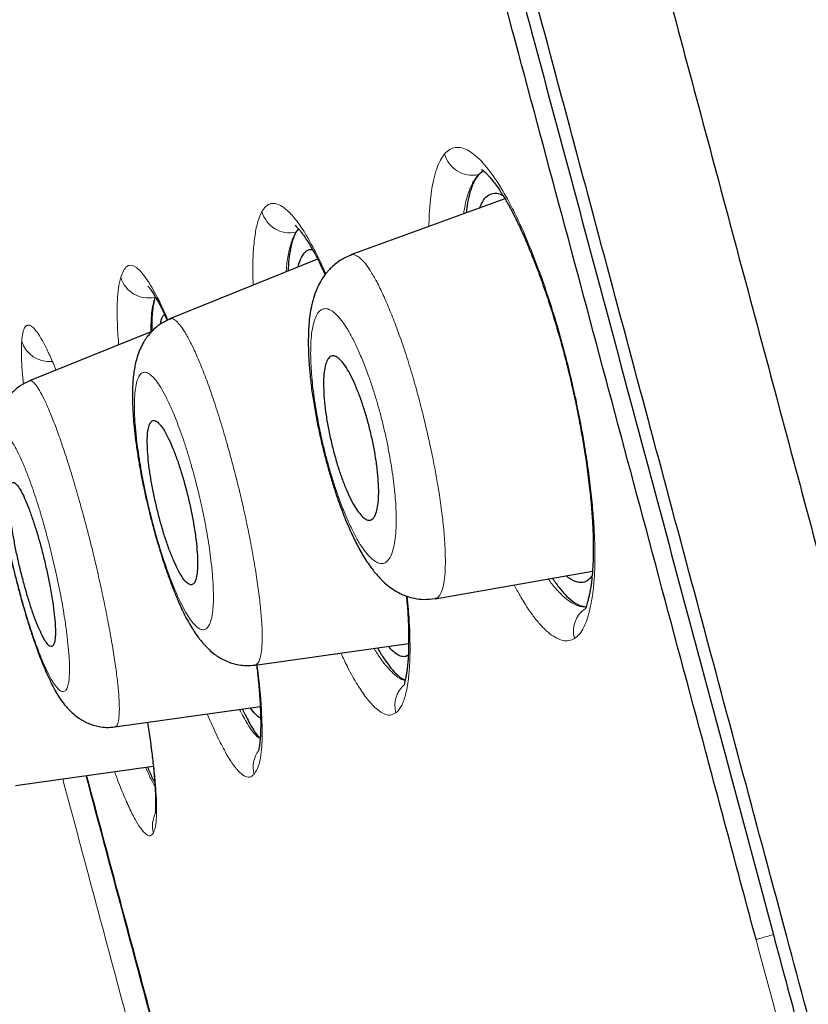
# Model space of a CAD drawing. Header units: millimetres. Extents: x 8 to 846, y 12 to 2113.
# Tile 244 of 256: x 95 to 104, y 1824 to 1834. Entities that reach past the tile are written whole.
import ezdxf

# ---------------------------------------------------------------- set-up
doc = ezdxf.new("R2010")
doc.units = ezdxf.units.MM

msp = doc.modelspace()

# ---------------------------------------------------------------- linework, layer by layer
at = {"color": 7, "linetype": 'Continuous', "lineweight": 30}
for p, q in [((100.339, 1832.555), (100.285, 1832.514)), ((100.569, 1832.256), (98.923, 1831.657)), ((98.363, 1831.936), (98.335, 1831.9)), ((98.567, 1831.611), (96.988, 1830.973)), ((96.795, 1830.84), (95.488, 1830.312)), ((95.766, 1830.427), (95.766, 1830.424)), ((99.823, 1827.985), (101.504, 1828.281)), ((97.898, 1827.277), (99.539, 1827.508)), ((96.4, 1826.617), (97.953, 1826.835)), ((95.339, 1825.992), (96.81, 1826.199))]:
    msp.add_line(p, q, dxfattribs=at)
at = {"color": 8, "linetype": 'Continuous', "lineweight": 0}
msp.add_line((95.764, 1830.433), (95.763, 1830.423), dxfattribs=at)
for centre, radius, start, end in [((100.221, 1832.816), 0.308, 194.9745, 281.8742), ((98.269, 1832.201), 0.308, 195.4063, 282.3721), ((96.758, 1831.504), 0.307, 195.9157, 282.9912), ((95.695, 1830.822), 0.303, 196.6266, 275.5784), ((101.591, 1827.64), 0.291, 123.7934, 195.8228), ((99.686, 1826.845), 0.294, 129.1083, 195.436), ((98.172, 1826.186), 0.295, 142.4403, 195.2188), ((97.095, 1825.56), 0.294, 151.3061, 195.1274)]:
    msp.add_arc(centre, radius, start, end, dxfattribs=at)
at = {"color": 7, "linetype": 'Continuous', "lineweight": 30}
for points, knots in [([(89.498, 1882.285), (89.5, 1882.275), (89.506, 1882.254), (89.551, 1882.085), (89.623, 1881.818), (89.724, 1881.442), (89.852, 1880.962), (90.009, 1880.377), (90.204, 1879.65), (90.442, 1878.762), (90.729, 1877.692), (91.052, 1876.485), (91.41, 1875.146), (91.803, 1873.68), (92.209, 1872.166), (92.621, 1870.628), (93.035, 1869.085), (93.47, 1867.459), (93.927, 1865.754), (94.405, 1863.97), (94.903, 1862.114), (95.419, 1860.187), (95.953, 1858.195), (96.503, 1856.14), (97.069, 1854.028), (97.65, 1851.861), (98.244, 1849.644), (98.851, 1847.379), (99.503, 1844.944), (100.202, 1842.335), (100.948, 1839.551), (101.704, 1836.73), (102.468, 1833.878), (103.238, 1831.004), (103.976, 1828.251), (104.679, 1825.629), (105.345, 1823.143), (106.01, 1820.66), (106.673, 1818.185), (107.333, 1815.723), (107.988, 1813.277), (108.638, 1810.852), (109.281, 1808.454), (109.915, 1806.086), (110.54, 1803.752), (111.155, 1801.459), (111.758, 1799.21), (112.348, 1797.008), (112.955, 1794.739), (113.578, 1792.418), (114.209, 1790.062), (114.817, 1787.794), (115.399, 1785.621), (115.956, 1783.541), (116.303, 1782.245), (116.477, 1781.597)], [0, 0, 0, 0, 0.017859, 0.035717, 0.053574, 0.07143, 0.089287, 0.107143, 0.125, 0.145832, 0.166666, 0.1875, 0.208333, 0.229166, 0.249999, 0.267856, 0.285713, 0.303571, 0.321429, 0.339287, 0.357144, 0.375001, 0.392858, 0.410715, 0.428572, 0.446429, 0.464286, 0.482143, 0.500002, 0.520835, 0.541668, 0.562501, 0.583334, 0.604167, 0.624999, 0.642856, 0.660713, 0.678571, 0.696428, 0.714286, 0.732144, 0.750003, 0.76786, 0.785718, 0.803575, 0.821433, 0.839289, 0.857146, 0.875003, 0.895835, 0.916668, 0.9375, 0.958333, 0.979167, 1, 1, 1, 1]), ([(118.452, 1768.871), (118.451, 1768.876), (118.448, 1768.887), (118.425, 1768.973), (118.388, 1769.11), (118.336, 1769.304), (118.27, 1769.552), (118.188, 1769.856), (118.095, 1770.202), (117.993, 1770.586), (117.881, 1771.003), (117.758, 1771.463), (117.623, 1771.967), (117.476, 1772.514), (117.313, 1773.124), (117.132, 1773.8), (116.933, 1774.546), (116.72, 1775.34), (116.495, 1776.181), (116.257, 1777.071), (116.005, 1778.008), (115.749, 1778.965), (115.489, 1779.937), (115.226, 1780.915), (114.955, 1781.929), (114.674, 1782.978), (114.383, 1784.061), (114.075, 1785.211), (113.749, 1786.429), (113.403, 1787.717), (113.048, 1789.041), (112.683, 1790.401), (112.309, 1791.797), (111.925, 1793.23), (111.542, 1794.657), (111.164, 1796.072), (110.791, 1797.464), (110.413, 1798.876), (110.03, 1800.307), (109.642, 1801.756), (109.237, 1803.267), (108.816, 1804.839), (108.378, 1806.474), (107.935, 1808.126), (107.487, 1809.796), (107.034, 1811.484), (106.576, 1813.192), (106.127, 1814.867), (105.689, 1816.504), (105.263, 1818.095), (104.837, 1819.688), (104.409, 1821.283), (103.981, 1822.881), (103.541, 1824.526), (103.087, 1826.217), (102.622, 1827.953), (102.157, 1829.687), (101.692, 1831.419), (101.228, 1833.15), (100.765, 1834.877), (100.318, 1836.547), (99.887, 1838.155), (99.474, 1839.7), (99.064, 1841.229), (98.659, 1842.742), (98.258, 1844.24), (97.867, 1845.699), (97.487, 1847.12), (97.116, 1848.502), (96.75, 1849.867), (96.389, 1851.215), (96.032, 1852.546), (95.679, 1853.859), (95.333, 1855.15), (94.989, 1856.436), (94.648, 1857.711), (94.309, 1858.975), (93.979, 1860.21), (93.656, 1861.414), (93.342, 1862.589), (93.04, 1863.715), (92.751, 1864.793), (92.475, 1865.825), (92.206, 1866.827), (91.945, 1867.798), (91.693, 1868.74), (91.448, 1869.65), (91.213, 1870.527), (90.985, 1871.379), (90.764, 1872.204), (90.551, 1873.001), (90.349, 1873.757), (90.158, 1874.472), (89.977, 1875.145), (89.811, 1875.767), (89.657, 1876.339), (89.517, 1876.862), (89.387, 1877.347), (89.267, 1877.792), (89.158, 1878.197), (89.06, 1878.564), (88.972, 1878.889), (88.895, 1879.179), (88.828, 1879.428), (88.773, 1879.635), (88.73, 1879.797), (88.7, 1879.912), (88.681, 1879.983), (88.679, 1879.992), (88.677, 1879.997)], [0, 0, 0, 0, 0.010081, 0.020137, 0.030179, 0.040216, 0.050257, 0.060311, 0.070335, 0.079491, 0.088633, 0.097767, 0.1069, 0.116039, 0.125192, 0.135253, 0.145282, 0.155288, 0.16528, 0.175267, 0.185259, 0.195301, 0.204496, 0.213673, 0.222839, 0.232002, 0.241168, 0.250345, 0.260322, 0.270285, 0.280246, 0.290212, 0.300194, 0.310203, 0.320293, 0.329526, 0.338727, 0.347904, 0.357065, 0.366218, 0.375372, 0.385323, 0.395264, 0.405207, 0.415162, 0.425139, 0.435149, 0.445226, 0.454443, 0.463632, 0.472801, 0.481959, 0.491116, 0.500279, 0.510233, 0.520184, 0.530144, 0.540125, 0.550137, 0.560192, 0.570258, 0.579448, 0.588609, 0.59775, 0.60688, 0.616007, 0.625139, 0.633867, 0.642594, 0.651329, 0.660077, 0.668845, 0.677642, 0.686473, 0.695244, 0.704395, 0.713529, 0.722653, 0.731774, 0.740899, 0.750037, 0.758756, 0.767483, 0.776222, 0.78498, 0.793764, 0.802579, 0.811433, 0.820208, 0.829363, 0.838502, 0.847632, 0.856762, 0.865897, 0.875044, 0.883755, 0.89247, 0.901196, 0.909939, 0.918704, 0.927499, 0.936329, 0.945126, 0.954305, 0.963462, 0.972602, 0.981734, 0.990864, 1, 1, 1, 1]), ([(88.677, 1879.488), (88.678, 1879.482), (88.682, 1879.469), (88.712, 1879.355), (88.761, 1879.171), (88.83, 1878.912), (88.919, 1878.579), (89.026, 1878.182), (89.148, 1877.727), (89.285, 1877.219), (89.437, 1876.649), (89.607, 1876.018), (89.797, 1875.309), (90.008, 1874.519), (90.243, 1873.644), (90.495, 1872.703), (90.764, 1871.696), (91.051, 1870.624), (91.349, 1869.512), (91.656, 1868.366), (91.971, 1867.194), (92.298, 1865.974), (92.638, 1864.707), (92.998, 1863.362), (93.379, 1861.939), (93.782, 1860.436), (94.197, 1858.885), (94.625, 1857.287), (95.066, 1855.641), (95.51, 1853.983), (95.956, 1852.319), (96.401, 1850.659), (96.854, 1848.97), (97.314, 1847.253), (97.791, 1845.475), (98.283, 1843.637), (98.791, 1841.74), (99.306, 1839.82), (99.826, 1837.877), (100.353, 1835.907), (100.877, 1833.953), (101.395, 1832.022), (101.904, 1830.122), (102.414, 1828.218), (102.926, 1826.309), (103.267, 1825.035), (103.438, 1824.397)], [0, 0, 0, 0, 0.022901, 0.04625, 0.069599, 0.092979, 0.116418, 0.139867, 0.161871, 0.183802, 0.205683, 0.227538, 0.249392, 0.272822, 0.2962, 0.319554, 0.342915, 0.366312, 0.38978, 0.411838, 0.433813, 0.45573, 0.477615, 0.499493, 0.522858, 0.546174, 0.569471, 0.592782, 0.616137, 0.639617, 0.661718, 0.683749, 0.705737, 0.72771, 0.749695, 0.772955, 0.796178, 0.819397, 0.842648, 0.865964, 0.889477, 0.911642, 0.933747, 0.955821, 0.977895, 1, 1, 1, 1]), ([(103.252, 1824.347), (103.073, 1825.015), (102.716, 1826.349), (102.18, 1828.347), (101.646, 1830.34), (101.112, 1832.329), (100.581, 1834.309), (100.065, 1836.235), (99.565, 1838.102), (99.082, 1839.91), (98.603, 1841.696), (98.13, 1843.463), (97.654, 1845.239), (97.176, 1847.023), (96.697, 1848.809), (96.226, 1850.566), (95.762, 1852.293), (95.308, 1853.989), (94.872, 1855.615), (94.456, 1857.167), (94.061, 1858.646), (93.676, 1860.082), (93.303, 1861.475), (92.935, 1862.851), (92.572, 1864.205), (92.216, 1865.533), (91.874, 1866.807), (91.547, 1868.028), (91.235, 1869.191), (90.946, 1870.271), (90.679, 1871.269), (90.432, 1872.189), (90.201, 1873.052), (89.986, 1873.857), (89.781, 1874.62), (89.59, 1875.335), (89.413, 1875.994), (89.254, 1876.585), (89.114, 1877.107), (88.993, 1877.559), (88.893, 1877.932), (88.813, 1878.23), (88.753, 1878.457), (88.709, 1878.621), (88.685, 1878.712), (88.674, 1878.751), (88.677, 1878.739), (88.678, 1878.739)], [0, 0, 0, 0, 0.023436, 0.046844, 0.070261, 0.093723, 0.117266, 0.140749, 0.162753, 0.184703, 0.206627, 0.228555, 0.250516, 0.27369, 0.296879, 0.320115, 0.343433, 0.366863, 0.39032, 0.412337, 0.4343, 0.456233, 0.478164, 0.500117, 0.523396, 0.546687, 0.570018, 0.593421, 0.616926, 0.640316, 0.662228, 0.684115, 0.706003, 0.727914, 0.749874, 0.773158, 0.796448, 0.819771, 0.843159, 0.86664, 0.890092, 0.912091, 0.934043, 0.955975, 0.97791, 0.999873, 1, 1, 1, 1]), ([(91.052, 1838.454), (91.052, 1838.454), (91.052, 1838.455), (91.053, 1838.452), (91.054, 1838.446), (91.056, 1838.438), (91.058, 1838.43), (91.063, 1838.415), (91.069, 1838.39), (91.079, 1838.354), (91.09, 1838.314), (91.101, 1838.272), (91.113, 1838.226), (91.133, 1838.153), (91.162, 1838.043), (91.205, 1837.884), (91.253, 1837.702), (91.308, 1837.496), (91.372, 1837.258), (91.445, 1836.985), (91.529, 1836.674), (91.619, 1836.336), (91.717, 1835.972), (91.821, 1835.582), (91.932, 1835.169), (92.048, 1834.735), (92.17, 1834.278), (92.299, 1833.797), (92.434, 1833.291), (92.576, 1832.761), (92.724, 1832.21), (92.876, 1831.641), (93.032, 1831.057), (93.192, 1830.46), (93.355, 1829.852), (93.522, 1829.231), (93.693, 1828.593), (93.869, 1827.94), (94.048, 1827.271), (94.23, 1826.591), (94.414, 1825.904), (94.599, 1825.213), (94.784, 1824.521), (94.969, 1823.83), (95.155, 1823.136), (95.343, 1822.437), (95.532, 1821.733), (95.722, 1821.025), (95.912, 1820.317), (96.101, 1819.614), (96.287, 1818.921), (96.469, 1818.239), (96.648, 1817.57), (96.825, 1816.908), (97, 1816.252), (97.174, 1815.601), (97.345, 1814.96), (97.513, 1814.333), (97.677, 1813.722), (97.836, 1813.131), (97.989, 1812.56), (98.136, 1812.011), (98.279, 1811.479), (98.417, 1810.963), (98.551, 1810.465), (98.679, 1809.988), (98.8, 1809.535), (98.915, 1809.107), (99.023, 1808.706), (99.123, 1808.333), (99.216, 1807.986), (99.301, 1807.665), (99.378, 1807.379), (99.445, 1807.127), (99.504, 1806.908), (99.556, 1806.712), (99.602, 1806.54), (99.637, 1806.41), (99.664, 1806.311), (99.684, 1806.236), (99.702, 1806.169), (99.717, 1806.113), (99.729, 1806.069), (99.733, 1806.049), (99.734, 1806.053), (99.734, 1806.054)], [0, 0, 0, 0, 0.00003, 0.002983, 0.006207, 0.009359, 0.012434, 0.015434, 0.023297, 0.030598, 0.036648, 0.042294, 0.04782, 0.053292, 0.066351, 0.079137, 0.091892, 0.104652, 0.117408, 0.131658, 0.145874, 0.160073, 0.174279, 0.188516, 0.202545, 0.21659, 0.230621, 0.244598, 0.258812, 0.273049, 0.287299, 0.301556, 0.315816, 0.32982, 0.343819, 0.357809, 0.371782, 0.386003, 0.400245, 0.414499, 0.428758, 0.443018, 0.457023, 0.471021, 0.485005, 0.498969, 0.513185, 0.527457, 0.541756, 0.55605, 0.570302, 0.584262, 0.598214, 0.612174, 0.626166, 0.640453, 0.654718, 0.668962, 0.683196, 0.697427, 0.711402, 0.725383, 0.739382, 0.753409, 0.76773, 0.782005, 0.796228, 0.810425, 0.824619, 0.838585, 0.852602, 0.866645, 0.880687, 0.893427, 0.906135, 0.918825, 0.931504, 0.944185, 0.952167, 0.960536, 0.969369, 0.978662, 0.988374, 0.998116, 1, 1, 1, 1]), ([(100.318, 1832.57), (100.318, 1832.57), (100.317, 1832.57), (100.321, 1832.568), (100.325, 1832.565), (100.331, 1832.561), (100.341, 1832.553), (100.358, 1832.54), (100.383, 1832.515), (100.412, 1832.483), (100.445, 1832.442), (100.483, 1832.392), (100.52, 1832.336), (100.554, 1832.283), (100.581, 1832.236), (100.605, 1832.194), (100.636, 1832.137), (100.68, 1832.052), (100.742, 1831.924), (100.812, 1831.765), (100.888, 1831.578), (100.967, 1831.366), (101.047, 1831.13), (101.127, 1830.873), (101.196, 1830.626), (101.253, 1830.4), (101.3, 1830.197), (101.343, 1829.994), (101.38, 1829.796), (101.413, 1829.609), (101.443, 1829.407), (101.471, 1829.197), (101.492, 1828.986), (101.505, 1828.804), (101.512, 1828.646), (101.514, 1828.507), (101.511, 1828.382), (101.504, 1828.266), (101.496, 1828.179), (101.487, 1828.115), (101.479, 1828.068), (101.469, 1828.02), (101.459, 1827.977), (101.448, 1827.937), (101.438, 1827.906), (101.432, 1827.885), (101.431, 1827.883), (101.43, 1827.882)], [0, 0, 0, 0, 0.000308, 0.008763, 0.016618, 0.024438, 0.032223, 0.047468, 0.065091, 0.08092, 0.0989, 0.118922, 0.137498, 0.15301, 0.165448, 0.174845, 0.183849, 0.205126, 0.230782, 0.260734, 0.293116, 0.327201, 0.362965, 0.400406, 0.43956, 0.466595, 0.494354, 0.522716, 0.550228, 0.576494, 0.601505, 0.636642, 0.668922, 0.698349, 0.724942, 0.74989, 0.774634, 0.799171, 0.824529, 0.837836, 0.85155, 0.866578, 0.885533, 0.908494, 0.935327, 0.965878, 1, 1, 1, 1]), ([(100.285, 1832.514), (100.271, 1832.495), (100.243, 1832.457), (100.209, 1832.376), (100.181, 1832.276), (100.163, 1832.185), (100.157, 1832.122), (100.155, 1832.106)], [0, 0, 0, 0, 0.228645, 0.456176, 0.684523, 0.915596, 1, 1, 1, 1]), ([(100.297, 1832.157), (100.31, 1832.187), (100.338, 1832.249), (100.392, 1832.301), (100.451, 1832.319), (100.503, 1832.314), (100.536, 1832.297), (100.549, 1832.29)], [0, 0, 0, 0, 0.224953, 0.462192, 0.699429, 0.878675, 1, 1, 1, 1]), ([(98.335, 1831.9), (98.325, 1831.879), (98.304, 1831.836), (98.28, 1831.748), (98.263, 1831.64), (98.254, 1831.551), (98.252, 1831.493), (98.252, 1831.483)], [0, 0, 0, 0, 0.239124, 0.475952, 0.712461, 0.950636, 1, 1, 1, 1]), ([(98.328, 1831.975), (98.329, 1831.973), (98.33, 1831.971), (98.347, 1831.954), (98.373, 1831.925), (98.4, 1831.891), (98.423, 1831.858), (98.447, 1831.822), (98.473, 1831.781), (98.504, 1831.729), (98.541, 1831.663), (98.583, 1831.581), (98.619, 1831.508), (98.641, 1831.459), (98.647, 1831.446)], [0, 0, 0, 0, 0.08978, 0.212548, 0.318568, 0.405982, 0.473383, 0.528137, 0.592559, 0.668152, 0.754942, 0.852973, 0.962313, 1, 1, 1, 1]), ([(98.36, 1831.527), (98.36, 1831.528), (98.368, 1831.573), (98.393, 1831.632), (98.435, 1831.697), (98.476, 1831.72), (98.504, 1831.715), (98.512, 1831.714)], [0, 0, 0, 0, 0.007851, 0.304547, 0.596497, 0.888531, 1, 1, 1, 1]), ([(98.924, 1831.654), (98.897, 1831.644), (98.848, 1831.623), (98.783, 1831.582), (98.733, 1831.541), (98.696, 1831.506), (98.67, 1831.477), (98.646, 1831.447), (98.619, 1831.409), (98.586, 1831.354), (98.551, 1831.28), (98.521, 1831.194), (98.496, 1831.091), (98.48, 1830.989), (98.471, 1830.889), (98.467, 1830.779), (98.467, 1830.656), (98.473, 1830.511), (98.487, 1830.354), (98.507, 1830.186), (98.534, 1830.016), (98.565, 1829.851), (98.599, 1829.694), (98.635, 1829.544), (98.674, 1829.397), (98.716, 1829.253), (98.76, 1829.111), (98.813, 1828.961), (98.872, 1828.809), (98.941, 1828.656), (99, 1828.538), (99.052, 1828.447), (99.094, 1828.38), (99.137, 1828.319), (99.177, 1828.267), (99.219, 1828.219), (99.27, 1828.166), (99.332, 1828.114), (99.397, 1828.069), (99.459, 1828.036), (99.527, 1828.009), (99.608, 1827.987), (99.71, 1827.974), (99.783, 1827.983), (99.822, 1827.987)], [0, 0, 0, 0, 0.0198094, 0.036995, 0.0513226, 0.0626453, 0.070895, 0.076869, 0.0901698, 0.1058197, 0.1244646, 0.1527613, 0.1818166, 0.2086937, 0.2341183, 0.2588882, 0.2895906, 0.3222737, 0.3573413, 0.3926679, 0.4261917, 0.4579341, 0.4878607, 0.5160796, 0.5442451, 0.572784, 0.6016644, 0.6308799, 0.6697753, 0.7075167, 0.74486, 0.7646422, 0.7854297, 0.8062504, 0.8241549, 0.8394735, 0.857712, 0.88016, 0.9010193, 0.9180608, 0.9317163, 0.950138, 0.973076, 1, 1, 1, 1]), ([(96.753, 1831.325), (96.753, 1831.325), (96.752, 1831.325), (96.765, 1831.31), (96.788, 1831.28), (96.82, 1831.232), (96.865, 1831.154), (96.913, 1831.063), (96.946, 1830.991), (96.961, 1830.958)], [0, 0, 0, 0, 0.07892, 0.196174, 0.310215, 0.484087, 0.661337, 0.84508, 1, 1, 1, 1]), ([(96.828, 1831.205), (96.816, 1831.155), (96.795, 1831.066), (96.795, 1830.909), (96.795, 1830.84)], [0, 0, 0, 0, 0.5589902, 1, 1, 1, 1]), ([(96.99, 1830.973), (96.959, 1830.959), (96.903, 1830.932), (96.833, 1830.879), (96.783, 1830.83), (96.748, 1830.787), (96.723, 1830.752), (96.695, 1830.706), (96.666, 1830.646), (96.64, 1830.575), (96.621, 1830.504), (96.608, 1830.439), (96.598, 1830.37), (96.591, 1830.291), (96.588, 1830.206), (96.588, 1830.12), (96.59, 1830.03), (96.596, 1829.93), (96.606, 1829.813), (96.622, 1829.676), (96.642, 1829.532), (96.665, 1829.394), (96.686, 1829.281), (96.703, 1829.193), (96.72, 1829.115), (96.739, 1829.026), (96.766, 1828.917), (96.799, 1828.787), (96.838, 1828.647), (96.882, 1828.499), (96.928, 1828.352), (96.977, 1828.212), (97.025, 1828.084), (97.067, 1827.98), (97.105, 1827.895), (97.143, 1827.817), (97.185, 1827.737), (97.227, 1827.666), (97.266, 1827.607), (97.307, 1827.551), (97.354, 1827.494), (97.406, 1827.441), (97.452, 1827.403), (97.491, 1827.374), (97.534, 1827.348), (97.588, 1827.32), (97.654, 1827.295), (97.727, 1827.278), (97.81, 1827.269), (97.867, 1827.274), (97.897, 1827.277)], [0, 0, 0, 0, 0.022086, 0.041069, 0.056556, 0.06836, 0.0776, 0.087186, 0.10786, 0.129741, 0.148088, 0.165684, 0.185809, 0.209447, 0.232482, 0.254094, 0.274984, 0.298438, 0.324866, 0.354252, 0.38616, 0.414158, 0.436138, 0.452159, 0.465594, 0.48131, 0.503883, 0.528863, 0.556246, 0.586009, 0.617342, 0.648212, 0.678478, 0.708133, 0.728186, 0.750459, 0.775256, 0.799062, 0.819016, 0.836914, 0.857555, 0.8798, 0.897877, 0.905367, 0.915778, 0.930629, 0.944652, 0.961031, 0.979572, 1, 1, 1, 1]), ([(96.887, 1830.917), (96.889, 1830.928), (96.897, 1830.973), (96.912, 1831.008), (96.928, 1831.02), (96.931, 1831.022)], [0, 0, 0, 0, 0.1896646, 0.8367483, 1, 1, 1, 1]), ([(99.179, 1828.869), (99.173, 1828.86), (99.161, 1828.841), (99.137, 1828.824), (99.104, 1828.822), (99.062, 1828.844), (99.017, 1828.891), (98.969, 1828.958), (98.921, 1829.046), (98.873, 1829.15), (98.826, 1829.27), (98.781, 1829.402), (98.741, 1829.542), (98.705, 1829.689), (98.675, 1829.836), (98.651, 1829.983), (98.636, 1830.121), (98.629, 1830.249), (98.631, 1830.36), (98.642, 1830.452), (98.661, 1830.521), (98.688, 1830.565), (98.722, 1830.583), (98.761, 1830.577), (98.804, 1830.545), (98.851, 1830.49), (98.899, 1830.414), (98.947, 1830.32), (98.995, 1830.209), (99.041, 1830.085), (99.084, 1829.95), (99.123, 1829.807), (99.157, 1829.659), (99.185, 1829.511), (99.205, 1829.368), (99.217, 1829.233), (99.221, 1829.111), (99.215, 1829.008), (99.202, 1828.924), (99.186, 1828.887), (99.179, 1828.869)], [0, 0, 0, 0, 0.017723, 0.035446, 0.062718, 0.089988, 0.116528, 0.143065, 0.169015, 0.194961, 0.220696, 0.246429, 0.272425, 0.29842, 0.325065, 0.351712, 0.379119, 0.40653, 0.43445, 0.462374, 0.490316, 0.51826, 0.545744, 0.573226, 0.599993, 0.626757, 0.652857, 0.678955, 0.704704, 0.730451, 0.756314, 0.782176, 0.808592, 0.83501, 0.862191, 0.889376, 0.917042, 0.94471, 0.972354, 1, 1, 1, 1]), ([(95.488, 1830.312), (95.455, 1830.296), (95.394, 1830.267), (95.33, 1830.214), (95.291, 1830.175), (95.27, 1830.149), (95.251, 1830.125), (95.23, 1830.094), (95.204, 1830.049), (95.178, 1829.992), (95.154, 1829.92), (95.138, 1829.846), (95.128, 1829.779), (95.123, 1829.718), (95.121, 1829.659), (95.12, 1829.596), (95.121, 1829.52), (95.126, 1829.436), (95.132, 1829.356), (95.138, 1829.289), (95.144, 1829.235), (95.15, 1829.186), (95.158, 1829.13), (95.168, 1829.059), (95.181, 1828.973), (95.198, 1828.872), (95.221, 1828.742), (95.253, 1828.582), (95.29, 1828.413), (95.327, 1828.257), (95.362, 1828.119), (95.404, 1827.963), (95.451, 1827.802), (95.496, 1827.656), (95.534, 1827.543), (95.564, 1827.457), (95.593, 1827.378), (95.626, 1827.293), (95.668, 1827.194), (95.713, 1827.097), (95.758, 1827.012), (95.805, 1826.931), (95.851, 1826.866), (95.905, 1826.804), (95.956, 1826.754), (96.012, 1826.71), (96.061, 1826.681), (96.098, 1826.662), (96.131, 1826.648), (96.176, 1826.633), (96.236, 1826.618), (96.314, 1826.609), (96.37, 1826.614), (96.401, 1826.617)], [0, 0, 0, 0, 0.0236017, 0.0421366, 0.0513464, 0.0579276, 0.0627911, 0.0725612, 0.0857247, 0.1022013, 0.1202694, 0.142602, 0.1632225, 0.1813583, 0.1970212, 0.2149731, 0.237714, 0.2607991, 0.2815859, 0.2974817, 0.3086353, 0.3193918, 0.3321093, 0.3467824, 0.3663656, 0.3877571, 0.4100472, 0.4451591, 0.4823108, 0.5082487, 0.5351374, 0.5626754, 0.6006645, 0.6338253, 0.6568517, 0.6767515, 0.6947366, 0.7161436, 0.7416848, 0.7756129, 0.8029321, 0.82786, 0.8581287, 0.8751929, 0.8937638, 0.9125743, 0.9277721, 0.9357335, 0.9424351, 0.951831, 0.9647421, 0.9809379, 1, 1, 1, 1]), ([(97.268, 1828.606), (97.261, 1828.658), (97.248, 1828.754), (97.219, 1828.906), (97.188, 1829.052), (97.151, 1829.197), (97.11, 1829.338), (97.066, 1829.471), (97.02, 1829.592), (96.974, 1829.696), (96.929, 1829.781), (96.887, 1829.843), (96.848, 1829.881), (96.814, 1829.893), (96.786, 1829.879), (96.765, 1829.84), (96.751, 1829.778), (96.745, 1829.694), (96.747, 1829.593), (96.756, 1829.475), (96.771, 1829.345), (96.794, 1829.207), (96.823, 1829.062), (96.857, 1828.917), (96.895, 1828.772), (96.937, 1828.634), (96.982, 1828.505), (97.028, 1828.391), (97.074, 1828.293), (97.118, 1828.216), (97.159, 1828.163), (97.196, 1828.135), (97.228, 1828.133), (97.253, 1828.156), (97.271, 1828.204), (97.282, 1828.275), (97.286, 1828.367), (97.281, 1828.477), (97.272, 1828.563), (97.268, 1828.606)], [0, 0, 0, 0, 0.031091, 0.057186, 0.08328, 0.109566, 0.135853, 0.162585, 0.189318, 0.216556, 0.243797, 0.271367, 0.29894, 0.326517, 0.354094, 0.381358, 0.408621, 0.4354, 0.462177, 0.488508, 0.514837, 0.540941, 0.567043, 0.593238, 0.619432, 0.646008, 0.672584, 0.699671, 0.726761, 0.754257, 0.781756, 0.809369, 0.836984, 0.864372, 0.891761, 0.918813, 0.945863, 0.972933, 1, 1, 1, 1]), ([(95.736, 1827.944), (95.727, 1827.998), (95.712, 1828.096), (95.68, 1828.251), (95.647, 1828.397), (95.61, 1828.543), (95.57, 1828.684), (95.528, 1828.816), (95.486, 1828.935), (95.445, 1829.038), (95.406, 1829.122), (95.369, 1829.183), (95.337, 1829.22), (95.311, 1829.232), (95.29, 1829.218), (95.276, 1829.179), (95.269, 1829.117), (95.269, 1829.033), (95.276, 1828.931), (95.289, 1828.813), (95.309, 1828.682), (95.335, 1828.542), (95.365, 1828.397), (95.4, 1828.25), (95.439, 1828.106), (95.479, 1827.968), (95.521, 1827.84), (95.563, 1827.726), (95.604, 1827.63), (95.642, 1827.555), (95.677, 1827.502), (95.707, 1827.475), (95.732, 1827.473), (95.75, 1827.496), (95.761, 1827.544), (95.766, 1827.615), (95.763, 1827.706), (95.754, 1827.816), (95.742, 1827.902), (95.736, 1827.944)], [0, 0, 0, 0, 0.032029, 0.058413, 0.084796, 0.11129, 0.137784, 0.164547, 0.19131, 0.218382, 0.245455, 0.272738, 0.300022, 0.32732, 0.354619, 0.381736, 0.408853, 0.435674, 0.462494, 0.489034, 0.515572, 0.541964, 0.568354, 0.594794, 0.621233, 0.647901, 0.674569, 0.701548, 0.728529, 0.755763, 0.782998, 0.810315, 0.837633, 0.864824, 0.892015, 0.919007, 0.945997, 0.972999, 1, 1, 1, 1]), ([(101.5, 1828.23), (101.483, 1828.21), (101.449, 1828.17), (101.391, 1828.153), (101.333, 1828.162), (101.279, 1828.186), (101.241, 1828.217), (101.224, 1828.232)], [0, 0, 0, 0, 0.231452, 0.475576, 0.659851, 0.842869, 1, 1, 1, 1]), ([(101.075, 1828.206), (101.098, 1828.172), (101.146, 1828.104), (101.215, 1828.024), (101.291, 1827.956), (101.367, 1827.908), (101.414, 1827.903), (101.437, 1827.9)], [0, 0, 0, 0, 0.172878, 0.356234, 0.543226, 0.78894, 1, 1, 1, 1]), ([(99.515, 1828.015), (99.518, 1827.984), (99.528, 1827.887), (99.535, 1827.76), (99.539, 1827.633), (99.54, 1827.54), (99.539, 1827.462), (99.537, 1827.398), (99.534, 1827.343), (99.53, 1827.296), (99.526, 1827.254), (99.521, 1827.213), (99.514, 1827.17), (99.506, 1827.13), (99.499, 1827.099), (99.494, 1827.079), (99.497, 1827.077), (99.498, 1827.075)], [0, 0, 0, 0, 0.055687, 0.17655, 0.253466, 0.323207, 0.385586, 0.440579, 0.488169, 0.534596, 0.576952, 0.625953, 0.681529, 0.746868, 0.825305, 0.916515, 1, 1, 1, 1]), ([(99.207, 1827.461), (99.212, 1827.452), (99.24, 1827.401), (99.288, 1827.328), (99.352, 1827.241), (99.419, 1827.17), (99.47, 1827.126), (99.498, 1827.121), (99.503, 1827.119)], [0, 0, 0, 0, 0.044267, 0.24725, 0.451845, 0.659819, 0.934572, 1, 1, 1, 1]), ([(99.536, 1827.382), (99.524, 1827.376), (99.499, 1827.363), (99.455, 1827.369), (99.406, 1827.395), (99.362, 1827.431), (99.333, 1827.466), (99.323, 1827.477)], [0, 0, 0, 0, 0.203617, 0.431214, 0.657306, 0.884027, 1, 1, 1, 1]), ([(97.914, 1827.279), (97.917, 1827.256), (97.929, 1827.164), (97.941, 1827.024), (97.953, 1826.864), (97.958, 1826.732), (97.959, 1826.624), (97.956, 1826.532), (97.951, 1826.457), (97.943, 1826.403), (97.938, 1826.374), (97.936, 1826.366), (97.938, 1826.368), (97.938, 1826.368)], [0, 0, 0, 0, 0.045849, 0.18413, 0.311479, 0.427888, 0.533321, 0.630934, 0.733958, 0.843661, 0.907171, 0.98503, 1, 1, 1, 1]), ([(97.761, 1826.808), (97.789, 1826.754), (97.855, 1826.622), (97.919, 1826.523), (97.95, 1826.502), (97.953, 1826.5)], [0, 0, 0, 0, 0.392636, 0.940592, 1, 1, 1, 1]), ([(97.957, 1826.713), (97.957, 1826.713), (97.941, 1826.714), (97.905, 1826.745), (97.866, 1826.797), (97.847, 1826.82)], [0, 0, 0, 0, 0.020352, 0.543234, 1, 1, 1, 1]), ([(96.748, 1826.666), (96.758, 1826.603), (96.778, 1826.472), (96.8, 1826.295), (96.818, 1826.134), (96.829, 1825.994), (96.835, 1825.877), (96.835, 1825.779), (96.833, 1825.719), (96.83, 1825.692), (96.833, 1825.696), (96.833, 1825.697)], [0, 0, 0, 0, 0.119434, 0.248275, 0.374376, 0.497634, 0.617919, 0.735563, 0.852834, 0.970016, 1, 1, 1, 1]), ([(96.748, 1826.19), (96.765, 1826.148), (96.793, 1826.083), (96.818, 1826.038), (96.826, 1826.021)], [0, 0, 0, 0, 0.635148, 1, 1, 1, 1]), ([(96.095, 1826.098), (96.111, 1826.038), (96.199, 1825.71), (96.36, 1825.11), (96.577, 1824.301), (96.794, 1823.492), (97.013, 1822.676), (97.233, 1821.856), (97.453, 1821.033), (97.672, 1820.215), (97.831, 1819.622), (97.916, 1819.303), (97.93, 1819.252)], [0, 0, 0, 0, 0.027034, 0.145857, 0.263978, 0.38163, 0.49905, 0.619234, 0.738893, 0.858266, 0.977593, 1, 1, 1, 1]), ([(103.438, 1824.397), (103.618, 1823.725), (103.978, 1822.382), (104.517, 1820.371), (105.055, 1818.364), (105.591, 1816.362), (106.125, 1814.366), (106.647, 1812.417), (107.155, 1810.522), (107.648, 1808.685), (108.135, 1806.869), (108.616, 1805.073), (109.1, 1803.268), (109.585, 1801.458), (110.07, 1799.648), (110.546, 1797.869), (111.014, 1796.122), (111.473, 1794.407), (111.914, 1792.761), (112.337, 1791.186), (112.739, 1789.684), (113.131, 1788.224), (113.511, 1786.806), (113.885, 1785.41), (114.252, 1784.039), (114.611, 1782.699), (114.956, 1781.411), (115.286, 1780.176), (115.601, 1778.997), (115.895, 1777.9), (116.168, 1776.885), (116.419, 1775.949), (116.655, 1775.073), (116.874, 1774.255), (117.081, 1773.483), (117.274, 1772.762), (117.452, 1772.096), (117.611, 1771.499), (117.752, 1770.97), (117.875, 1770.512), (117.977, 1770.132), (118.059, 1769.828), (118.121, 1769.596), (118.167, 1769.428), (118.192, 1769.334), (118.203, 1769.295), (118.2, 1769.306), (118.2, 1769.306)], [0, 0, 0, 0, 0.0232949, 0.0465589, 0.069828, 0.093138, 0.1165245, 0.139995, 0.1620676, 0.1840903, 0.2060924, 0.2281031, 0.2501512, 0.2733497, 0.2965381, 0.3197493, 0.3430159, 0.3663703, 0.3898083, 0.4118649, 0.4338901, 0.4559102, 0.4779512, 0.5000393, 0.5232022, 0.546403, 0.5696716, 0.593038, 0.6165317, 0.639999, 0.6620003, 0.6839543, 0.7058851, 0.7278175, 0.7497759, 0.7729306, 0.7961196, 0.8193719, 0.8427167, 0.8661831, 0.8896898, 0.9117455, 0.9337306, 0.9556694, 0.9775865, 0.9995067, 1, 1, 1, 1])]:
    msp.add_open_spline(points, degree=3, knots=knots, dxfattribs=at)
at = {"color": 8, "linetype": 'Continuous', "lineweight": 0}
for points, knots in [([(91.05, 1838.593), (91.054, 1838.578), (91.062, 1838.547), (91.127, 1838.304), (91.231, 1837.92), (91.39, 1837.322), (91.623, 1836.454), (91.941, 1835.266), (92.287, 1833.972), (92.641, 1832.651), (92.987, 1831.363), (93.355, 1829.987), (93.743, 1828.538), (94.148, 1827.026), (94.567, 1825.466), (94.994, 1823.872), (95.473, 1822.082), (96, 1820.115), (96.565, 1818.009), (97.064, 1816.145), (97.497, 1814.53), (97.866, 1813.151), (98.212, 1811.863), (98.565, 1810.542), (98.913, 1809.247), (99.232, 1808.057), (99.464, 1807.188), (99.625, 1806.588), (99.729, 1806.201), (99.794, 1805.956), (99.803, 1805.925), (99.807, 1805.909)], [0, 0, 0, 0, 0.031069, 0.062075, 0.093363, 0.124711, 0.16619, 0.207944, 0.249617, 0.28078, 0.312056, 0.343337, 0.374521, 0.405715, 0.437044, 0.468441, 0.499853, 0.541642, 0.58335, 0.625051, 0.656359, 0.687665, 0.718921, 0.750068, 0.791688, 0.833484, 0.874942, 0.906259, 0.937621, 0.968771, 1, 1, 1, 1]), ([(99.924, 1832.736), (99.942, 1832.754), (99.977, 1832.789), (100.04, 1832.809), (100.108, 1832.804), (100.183, 1832.772), (100.261, 1832.714), (100.344, 1832.632), (100.429, 1832.524), (100.517, 1832.393), (100.606, 1832.238), (100.696, 1832.062), (100.785, 1831.864), (100.874, 1831.647), (100.962, 1831.415), (101.045, 1831.171), (101.124, 1830.918), (101.197, 1830.657), (101.265, 1830.391), (101.326, 1830.122), (101.38, 1829.852), (101.427, 1829.585), (101.466, 1829.324), (101.496, 1829.074), (101.517, 1828.837), (101.529, 1828.615), (101.532, 1828.408), (101.526, 1828.221), (101.511, 1828.052), (101.486, 1827.905), (101.454, 1827.779), (101.414, 1827.679), (101.367, 1827.603), (101.33, 1827.575), (101.311, 1827.56)], [0, 0, 0, 0, 0.031283, 0.062389, 0.093626, 0.1253, 0.156887, 0.188026, 0.219024, 0.250193, 0.281373, 0.312361, 0.343493, 0.375103, 0.406858, 0.438025, 0.46895, 0.499992, 0.53111, 0.562084, 0.593265, 0.625, 0.65653, 0.687655, 0.718709, 0.750026, 0.781096, 0.812077, 0.843286, 0.875033, 0.906581, 0.937721, 0.968758, 1, 1, 1, 1]), ([(99.757, 1831.961), (99.757, 1831.977), (99.757, 1832.057), (99.766, 1832.183), (99.782, 1832.336), (99.807, 1832.469), (99.839, 1832.581), (99.877, 1832.672), (99.908, 1832.715), (99.924, 1832.736)], [0, 0, 0, 0, 0.041932, 0.201268, 0.363293, 0.523709, 0.68241, 0.840726, 1, 1, 1, 1]), ([(100.285, 1832.514), (100.264, 1832.487), (100.221, 1832.433), (100.172, 1832.306), (100.141, 1832.192), (100.13, 1832.113), (100.127, 1832.096)], [0, 0, 0, 0, 0.302893, 0.607662, 0.913225, 1, 1, 1, 1]), ([(97.878, 1831.332), (97.876, 1831.378), (97.871, 1831.509), (97.878, 1831.69), (97.896, 1831.874), (97.926, 1832.021), (97.957, 1832.087), (97.972, 1832.119)], [0, 0, 0, 0, 0.118445, 0.340675, 0.560658, 0.779345, 1, 1, 1, 1]), ([(97.972, 1832.119), (97.986, 1832.14), (98.014, 1832.182), (98.065, 1832.209), (98.122, 1832.209), (98.194, 1832.176), (98.279, 1832.102), (98.381, 1831.974), (98.479, 1831.813), (98.571, 1831.64), (98.627, 1831.518), (98.655, 1831.458)], [0, 0, 0, 0, 0.100905, 0.200869, 0.300934, 0.402138, 0.536579, 0.669455, 0.80315, 0.903307, 1, 1, 1, 1]), ([(98.335, 1831.9), (98.319, 1831.87), (98.287, 1831.81), (98.254, 1831.674), (98.236, 1831.56), (98.231, 1831.485), (98.23, 1831.475)], [0, 0, 0, 0, 0.31628, 0.632954, 0.949529, 1, 1, 1, 1]), ([(98.924, 1831.654), (98.924, 1831.654), (98.936, 1831.664), (98.968, 1831.657), (99.018, 1831.63), (99.076, 1831.57), (99.139, 1831.478), (99.207, 1831.358), (99.277, 1831.212), (99.349, 1831.043), (99.422, 1830.854), (99.494, 1830.647), (99.565, 1830.424), (99.632, 1830.19), (99.689, 1829.969), (99.738, 1829.766), (99.778, 1829.584), (99.815, 1829.405), (99.85, 1829.211), (99.882, 1829.007), (99.908, 1828.799), (99.925, 1828.609), (99.933, 1828.439), (99.932, 1828.293), (99.922, 1828.173), (99.902, 1828.081), (99.873, 1828.021), (99.846, 1827.99), (99.827, 1827.991), (99.822, 1827.991)], [0, 0, 0, 0, 0.000166, 0.041176, 0.082077, 0.122873, 0.163817, 0.20498, 0.246253, 0.287493, 0.328571, 0.369429, 0.410414, 0.451662, 0.493082, 0.52419, 0.555269, 0.586284, 0.617224, 0.658403, 0.699585, 0.740771, 0.781918, 0.822972, 0.863909, 0.904838, 0.945838, 0.98691, 1, 1, 1, 1]), ([(96.463, 1831.42), (96.482, 1831.466), (96.52, 1831.557), (96.613, 1831.55), (96.731, 1831.423), (96.851, 1831.222), (96.935, 1831.034), (96.967, 1830.961)], [0, 0, 0, 0, 0.222145, 0.43375, 0.644266, 0.863266, 1, 1, 1, 1]), ([(96.441, 1830.697), (96.44, 1830.711), (96.431, 1830.81), (96.424, 1830.965), (96.424, 1831.155), (96.436, 1831.31), (96.454, 1831.383), (96.463, 1831.42)], [0, 0, 0, 0, 0.0402184, 0.2771246, 0.5134937, 0.7532105, 1, 1, 1, 1]), ([(96.828, 1831.205), (96.814, 1831.154), (96.788, 1831.063), (96.785, 1830.905), (96.783, 1830.835)], [0, 0, 0, 0, 0.556918, 1, 1, 1, 1]), ([(98.492, 1830.605), (98.493, 1830.571), (98.494, 1830.501), (98.501, 1830.387), (98.513, 1830.266), (98.529, 1830.139), (98.549, 1830.008), (98.573, 1829.874), (98.6, 1829.74), (98.631, 1829.606), (98.665, 1829.473), (98.702, 1829.341), (98.742, 1829.213), (98.788, 1829.076), (98.841, 1828.934), (98.901, 1828.794), (98.961, 1828.671), (99.02, 1828.566), (99.078, 1828.482), (99.134, 1828.419), (99.187, 1828.378), (99.236, 1828.359), (99.28, 1828.362), (99.318, 1828.389), (99.35, 1828.438), (99.375, 1828.51), (99.393, 1828.601), (99.405, 1828.711), (99.408, 1828.827), (99.405, 1828.944), (99.398, 1829.057), (99.386, 1829.178), (99.37, 1829.305), (99.35, 1829.435), (99.326, 1829.569), (99.299, 1829.704), (99.268, 1829.839), (99.234, 1829.973), (99.197, 1830.104), (99.157, 1830.232), (99.11, 1830.369), (99.057, 1830.511), (98.997, 1830.651), (98.938, 1830.774), (98.878, 1830.878), (98.82, 1830.962), (98.764, 1831.025), (98.711, 1831.067), (98.662, 1831.086), (98.619, 1831.082), (98.581, 1831.056), (98.549, 1831.006), (98.524, 1830.935), (98.505, 1830.844), (98.494, 1830.735), (98.493, 1830.648), (98.492, 1830.605)], [0, 0, 0, 0, 0.015507, 0.031239, 0.046808, 0.062453, 0.078414, 0.094045, 0.109502, 0.124946, 0.140483, 0.155963, 0.171559, 0.187438, 0.208436, 0.229159, 0.249973, 0.270534, 0.291249, 0.312484, 0.333275, 0.354264, 0.374972, 0.395744, 0.416471, 0.437493, 0.458582, 0.479352, 0.500142, 0.51571, 0.53121, 0.546802, 0.562643, 0.578239, 0.593873, 0.609637, 0.625108, 0.640605, 0.656069, 0.671669, 0.687576, 0.708606, 0.729321, 0.750088, 0.770727, 0.791436, 0.812579, 0.833512, 0.854236, 0.875081, 0.895741, 0.916445, 0.937535, 0.958321, 0.979267, 1, 1, 1, 1]), ([(96.99, 1830.969), (96.994, 1830.972), (97.009, 1830.982), (97.042, 1830.966), (97.089, 1830.921), (97.143, 1830.844), (97.201, 1830.739), (97.264, 1830.609), (97.33, 1830.453), (97.398, 1830.275), (97.467, 1830.075), (97.536, 1829.858), (97.597, 1829.648), (97.652, 1829.45), (97.699, 1829.269), (97.744, 1829.086), (97.79, 1828.884), (97.836, 1828.665), (97.879, 1828.435), (97.915, 1828.216), (97.943, 1828.013), (97.963, 1827.83), (97.974, 1827.669), (97.976, 1827.534), (97.969, 1827.425), (97.953, 1827.345), (97.931, 1827.291), (97.908, 1827.282), (97.898, 1827.277)], [0, 0, 0, 0, 0.016447, 0.057201, 0.098143, 0.139238, 0.180363, 0.221378, 0.262169, 0.30279, 0.343653, 0.384747, 0.425968, 0.456911, 0.487833, 0.518726, 0.549598, 0.590728, 0.631867, 0.67299, 0.714047, 0.754999, 0.79587, 0.836781, 0.877766, 0.918805, 0.959872, 1, 1, 1, 1]), ([(95.405, 1830.735), (95.408, 1830.766), (95.414, 1830.828), (95.434, 1830.884), (95.461, 1830.911), (95.495, 1830.908), (95.536, 1830.876), (95.583, 1830.814), (95.636, 1830.725), (95.695, 1830.605), (95.741, 1830.505), (95.768, 1830.437), (95.772, 1830.426)], [0, 0, 0, 0, 0.109546, 0.217762, 0.32587, 0.435094, 0.544598, 0.652882, 0.76111, 0.870447, 0.979589, 1, 1, 1, 1]), ([(95.422, 1830.276), (95.417, 1830.329), (95.405, 1830.451), (95.399, 1830.607), (95.403, 1830.692), (95.405, 1830.735)], [0, 0, 0, 0, 0.272915, 0.635319, 1, 1, 1, 1]), ([(96.632, 1829.691), (96.637, 1829.651), (96.647, 1829.571), (96.666, 1829.444), (96.689, 1829.312), (96.718, 1829.163), (96.755, 1828.996), (96.799, 1828.815), (96.843, 1828.652), (96.886, 1828.51), (96.926, 1828.387), (96.967, 1828.27), (97.013, 1828.148), (97.064, 1828.026), (97.119, 1827.91), (97.172, 1827.815), (97.223, 1827.74), (97.27, 1827.687), (97.313, 1827.658), (97.352, 1827.651), (97.385, 1827.667), (97.412, 1827.706), (97.433, 1827.767), (97.447, 1827.85), (97.454, 1827.954), (97.453, 1828.076), (97.446, 1828.214), (97.433, 1828.352), (97.416, 1828.487), (97.397, 1828.614), (97.374, 1828.746), (97.345, 1828.896), (97.308, 1829.063), (97.263, 1829.244), (97.219, 1829.407), (97.176, 1829.55), (97.136, 1829.673), (97.095, 1829.79), (97.049, 1829.911), (96.998, 1830.033), (96.943, 1830.149), (96.89, 1830.244), (96.839, 1830.318), (96.792, 1830.371), (96.749, 1830.4), (96.71, 1830.407), (96.677, 1830.39), (96.65, 1830.352), (96.629, 1830.291), (96.616, 1830.207), (96.609, 1830.104), (96.609, 1829.982), (96.616, 1829.845), (96.627, 1829.742), (96.632, 1829.691)], [0, 0, 0, 0, 0.015455, 0.031171, 0.046752, 0.062344, 0.083199, 0.104168, 0.124836, 0.140399, 0.155893, 0.171484, 0.187334, 0.208306, 0.229035, 0.249874, 0.270506, 0.291224, 0.312388, 0.333171, 0.354112, 0.374891, 0.395605, 0.416517, 0.437343, 0.458438, 0.479215, 0.500026, 0.515597, 0.531101, 0.546701, 0.562559, 0.583349, 0.604286, 0.625047, 0.640539, 0.656274, 0.671838, 0.687502, 0.708564, 0.729281, 0.750009, 0.770736, 0.791439, 0.812477, 0.833442, 0.854171, 0.875, 0.895706, 0.916414, 0.937479, 0.958289, 0.979237, 1, 1, 1, 1]), ([(95.489, 1830.31), (95.497, 1830.312), (95.515, 1830.314), (95.551, 1830.278), (95.594, 1830.214), (95.643, 1830.121), (95.698, 1830.001), (95.756, 1829.855), (95.818, 1829.684), (95.882, 1829.492), (95.948, 1829.282), (96.008, 1829.076), (96.062, 1828.882), (96.11, 1828.703), (96.156, 1828.521), (96.204, 1828.319), (96.254, 1828.099), (96.303, 1827.865), (96.346, 1827.641), (96.383, 1827.431), (96.412, 1827.24), (96.432, 1827.07), (96.445, 1826.925), (96.449, 1826.805), (96.445, 1826.712), (96.433, 1826.65), (96.417, 1826.618), (96.403, 1826.62), (96.4, 1826.621)], [0, 0, 0, 0, 0.036608, 0.077755, 0.119035, 0.16031, 0.201434, 0.242297, 0.283059, 0.324086, 0.365316, 0.406642, 0.437648, 0.468629, 0.499586, 0.530532, 0.571789, 0.613062, 0.654314, 0.695494, 0.736578, 0.777621, 0.818717, 0.859882, 0.901093, 0.942329, 0.983601, 1, 1, 1, 1]), ([(95.188, 1828.966), (95.195, 1828.926), (95.208, 1828.844), (95.232, 1828.715), (95.258, 1828.582), (95.291, 1828.431), (95.33, 1828.264), (95.376, 1828.085), (95.42, 1827.924), (95.461, 1827.786), (95.499, 1827.666), (95.538, 1827.553), (95.58, 1827.436), (95.626, 1827.32), (95.675, 1827.212), (95.72, 1827.124), (95.763, 1827.057), (95.801, 1827.013), (95.834, 1826.992), (95.863, 1826.993), (95.886, 1827.018), (95.902, 1827.065), (95.913, 1827.134), (95.916, 1827.225), (95.913, 1827.337), (95.903, 1827.465), (95.888, 1827.609), (95.867, 1827.752), (95.845, 1827.89), (95.821, 1828.018), (95.795, 1828.151), (95.762, 1828.302), (95.723, 1828.469), (95.677, 1828.648), (95.633, 1828.808), (95.592, 1828.946), (95.554, 1829.065), (95.516, 1829.178), (95.473, 1829.295), (95.427, 1829.411), (95.378, 1829.52), (95.333, 1829.609), (95.29, 1829.675), (95.252, 1829.72), (95.219, 1829.74), (95.19, 1829.739), (95.167, 1829.714), (95.151, 1829.667), (95.141, 1829.598), (95.137, 1829.507), (95.14, 1829.396), (95.15, 1829.267), (95.165, 1829.125), (95.181, 1829.019), (95.188, 1828.966)], [0, 0, 0, 0, 0.015545, 0.031049, 0.046675, 0.062584, 0.083408, 0.104404, 0.12506, 0.140628, 0.156122, 0.171703, 0.18753, 0.208511, 0.22923, 0.250043, 0.270734, 0.291442, 0.312533, 0.333484, 0.354204, 0.375033, 0.395714, 0.416406, 0.43747, 0.458541, 0.479312, 0.500137, 0.515715, 0.531221, 0.546815, 0.562657, 0.583639, 0.604349, 0.625152, 0.640618, 0.656073, 0.67168, 0.687601, 0.708426, 0.729389, 0.750068, 0.770812, 0.791502, 0.812499, 0.833467, 0.85418, 0.874978, 0.895699, 0.916396, 0.937429, 0.958476, 0.979215, 1, 1, 1, 1]), ([(101.311, 1827.56), (101.292, 1827.551), (101.254, 1827.533), (101.191, 1827.536), (101.123, 1827.56), (101.049, 1827.608), (100.972, 1827.678), (100.893, 1827.77), (100.811, 1827.884), (100.736, 1828.005), (100.687, 1828.095), (100.667, 1828.134)], [0, 0, 0, 0, 0.114438, 0.228265, 0.342442, 0.457922, 0.574895, 0.689795, 0.803651, 0.917518, 1, 1, 1, 1]), ([(101.03, 1828.198), (101.031, 1828.198), (101.057, 1828.158), (101.109, 1828.096), (101.185, 1828.014), (101.267, 1827.949), (101.353, 1827.902), (101.409, 1827.898), (101.438, 1827.896)], [0, 0, 0, 0, 0.000368, 0.176565, 0.352934, 0.529471, 0.764868, 1, 1, 1, 1]), ([(99.524, 1828.011), (99.529, 1827.964), (99.541, 1827.838), (99.552, 1827.653), (99.556, 1827.455), (99.551, 1827.279), (99.537, 1827.108), (99.509, 1826.954), (99.465, 1826.83), (99.424, 1826.788), (99.404, 1826.767)], [0, 0, 0, 0, 0.069849, 0.1855, 0.300757, 0.41686, 0.535025, 0.690831, 0.844909, 1, 1, 1, 1]), ([(99.404, 1826.767), (99.383, 1826.756), (99.341, 1826.734), (99.265, 1826.756), (99.181, 1826.818), (99.09, 1826.92), (98.992, 1827.063), (98.9, 1827.224), (98.84, 1827.352), (98.815, 1827.406)], [0, 0, 0, 0, 0.148117, 0.296079, 0.44618, 0.595817, 0.743705, 0.892137, 1, 1, 1, 1]), ([(99.17, 1827.456), (99.176, 1827.445), (99.206, 1827.394), (99.258, 1827.319), (99.327, 1827.234), (99.391, 1827.171), (99.45, 1827.128), (99.485, 1827.116), (99.501, 1827.111)], [0, 0, 0, 0, 0.048884, 0.24512, 0.441187, 0.637173, 0.833128, 1, 1, 1, 1]), ([(97.919, 1827.28), (97.921, 1827.269), (97.946, 1827.091), (97.969, 1826.805), (97.979, 1826.457), (97.953, 1826.215), (97.91, 1826.145), (97.888, 1826.109)], [0, 0, 0, 0, 0.016087, 0.267461, 0.50799, 0.748543, 1, 1, 1, 1]), ([(97.888, 1826.109), (97.872, 1826.096), (97.841, 1826.073), (97.783, 1826.088), (97.717, 1826.143), (97.642, 1826.241), (97.56, 1826.382), (97.474, 1826.553), (97.415, 1826.691), (97.387, 1826.756)], [0, 0, 0, 0, 0.149332, 0.293864, 0.435786, 0.577415, 0.721082, 0.869028, 1, 1, 1, 1]), ([(97.732, 1826.804), (97.761, 1826.75), (97.831, 1826.62), (97.905, 1826.52), (97.944, 1826.497), (97.953, 1826.492)], [0, 0, 0, 0, 0.356931, 0.862973, 1, 1, 1, 1]), ([(96.749, 1826.666), (96.761, 1826.591), (96.785, 1826.439), (96.811, 1826.233), (96.831, 1826.044), (96.843, 1825.878), (96.847, 1825.735), (96.844, 1825.621), (96.832, 1825.534), (96.818, 1825.5), (96.811, 1825.483)], [0, 0, 0, 0, 0.120168, 0.24454, 0.369448, 0.496288, 0.623349, 0.748726, 0.873809, 1, 1, 1, 1]), ([(96.811, 1825.483), (96.801, 1825.471), (96.781, 1825.446), (96.739, 1825.461), (96.688, 1825.513), (96.628, 1825.604), (96.562, 1825.733), (96.488, 1825.901), (96.433, 1826.038), (96.4, 1826.128), (96.396, 1826.141)], [0, 0, 0, 0, 0.139449, 0.278692, 0.419804, 0.55985, 0.698652, 0.838277, 0.977532, 1, 1, 1, 1]), ([(96.726, 1826.187), (96.745, 1826.145), (96.782, 1826.064), (96.814, 1826.008), (96.829, 1825.981)], [0, 0, 0, 0, 0.516779, 1, 1, 1, 1]), ([(97.693, 1819.157), (97.598, 1819.51), (97.293, 1820.648), (96.765, 1822.621), (96.238, 1824.586), (95.935, 1825.717), (95.842, 1826.063)], [0, 0, 0, 0, 0.15584, 0.5013826, 0.8475771, 1, 1, 1, 1]), ([(96.09, 1826.098), (96.234, 1825.558), (96.538, 1824.421), (97.009, 1822.658), (97.48, 1820.907), (97.783, 1819.779), (97.924, 1819.25)], [0, 0, 0, 0, 0.2381258, 0.5017844, 0.7665292, 1, 1, 1, 1]), ([(103.252, 1824.347), (103.262, 1824.35), (103.284, 1824.356), (103.351, 1824.374), (103.407, 1824.389), (103.439, 1824.398), (103.44, 1824.398)], [0, 0, 0, 0, 0.318254, 0.653933, 0.989612, 1, 1, 1, 1]), ([(117.826, 1769.956), (117.824, 1769.962), (117.821, 1769.976), (117.79, 1770.089), (117.742, 1770.27), (117.673, 1770.525), (117.585, 1770.853), (117.48, 1771.245), (117.359, 1771.696), (117.224, 1772.201), (117.073, 1772.767), (116.905, 1773.394), (116.717, 1774.095), (116.508, 1774.874), (116.278, 1775.733), (116.03, 1776.657), (115.765, 1777.645), (115.482, 1778.698), (115.189, 1779.795), (114.885, 1780.928), (114.575, 1782.089), (114.251, 1783.297), (113.915, 1784.553), (113.559, 1785.882), (113.182, 1787.287), (112.785, 1788.768), (112.375, 1790.297), (111.952, 1791.873), (111.517, 1793.498), (111.078, 1795.135), (110.639, 1796.776), (110.2, 1798.413), (109.755, 1800.077), (109.302, 1801.768), (108.831, 1803.525), (108.343, 1805.345), (107.838, 1807.23), (107.327, 1809.137), (106.81, 1811.067), (106.286, 1813.019), (105.769, 1814.95), (105.26, 1816.851), (104.76, 1818.719), (104.258, 1820.591), (103.755, 1822.468), (103.42, 1823.721), (103.252, 1824.347)], [0, 0, 0, 0, 0.023149, 0.046416, 0.069684, 0.092982, 0.11634, 0.139832, 0.161941, 0.183975, 0.205958, 0.227914, 0.249869, 0.273151, 0.296383, 0.319594, 0.342814, 0.36607, 0.389539, 0.411669, 0.433717, 0.455708, 0.477667, 0.49962, 0.522922, 0.546189, 0.569453, 0.592745, 0.616095, 0.639575, 0.661661, 0.683666, 0.705616, 0.727539, 0.749462, 0.772866, 0.796232, 0.819594, 0.842988, 0.866448, 0.889948, 0.91202, 0.934031, 0.956011, 0.977991, 1, 1, 1, 1])]:
    msp.add_open_spline(points, degree=3, knots=knots, dxfattribs=at)

doc.saveas('drawing.dxf')
